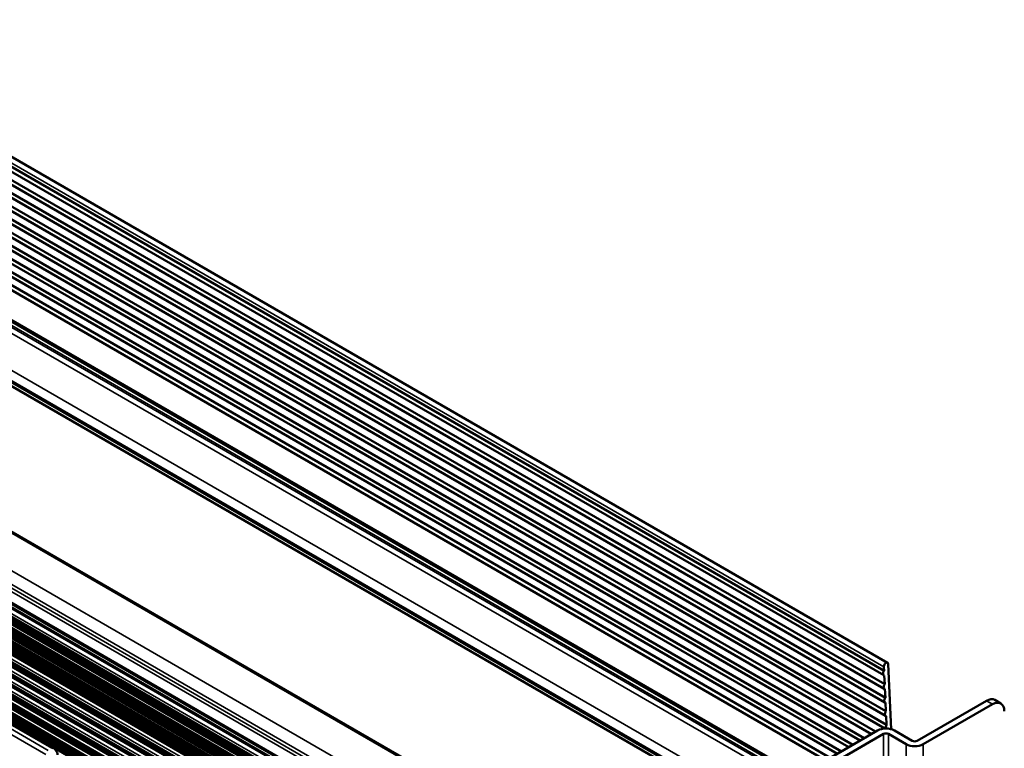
# Model space of a CAD drawing. Header units: millimetres. Extents: x 75 to 4764, y 75 to 3163.
# Tile 197 of 198: x 3333 to 3624, y 2645 to 2861. Entities that reach past the tile are written whole.
import ezdxf

# ---------------------------------------------------------------- set-up
doc = ezdxf.new("R2010")
doc.units = ezdxf.units.MM
doc.header["$LTSCALE"] = 15
doc.layers.add('Visible (ISO)', color=7, linetype='Continuous', lineweight=50)
doc.layers.add('Visible Narrow (ISO)', color=7, linetype='Continuous', lineweight=35)

msp = doc.modelspace()

# ---------------------------------------------------------------- linework, layer by layer
at = {"layer": 'Visible (ISO)'}
for p, q in [((3589.958, 2670.514), (2865.033, 3089.05)), ((3588.807, 2666.803), (2863.881, 3085.339)), ((3588.928, 2668.14), (2864.002, 3086.676)), ((3589.115, 2664.14), (2864.189, 3082.677)), ((3588.993, 2662.803), (2864.067, 3081.339)), ((3589.179, 2658.803), (2864.254, 3077.339)), ((3589.301, 2660.141), (2864.375, 3078.677)), ((3589.488, 2656.141), (2864.562, 3074.677)), ((3589.366, 2654.803), (2864.44, 3073.339)), ((3589.674, 2652.141), (2864.748, 3070.677)), ((3589.125, 2651.05), (2864.626, 3069.34)), ((3585.202, 2649.423), (2864.813, 3065.34)), ((3586.421, 2650.127), (2864.935, 3066.677)), ((3583.051, 2648.18), (2865.121, 3062.677)), ((3581.831, 2647.477), (2864.999, 3061.34)), ((3578.461, 2645.53), (2865.186, 3057.34)), ((3579.68, 2646.234), (2865.307, 3058.677)), ((3575.09, 2643.584), (2865.372, 3053.34)), ((3576.309, 2644.288), (2865.494, 3054.678)), ((3572.938, 2642.342), (2865.68, 3050.678)), ((3571.719, 2641.638), (2865.559, 3049.34)), ((2872.076, 3036.69), (3564.023, 2637.195)), ((2856.846, 3027.403), (3548.365, 2628.155)), ((3547.145, 2627.45), (2857.457, 3025.642)), ((3518.294, 2600.995), (2816.561, 3006.14)), ((3502.646, 2588.978), (2801.331, 2993.882)), ((2801.93, 2992.145), (3502.515, 2587.662)), ((2801.93, 2989.369), (3502.515, 2584.885)), ((2803.651, 2990.939), (3502.515, 2587.45)), ((2802.883, 2986.664), (3502.515, 2582.732)), ((3502.515, 2581.436), (2802.409, 2985.642)), ((2804.123, 2983.074), (3502.515, 2579.857)), ((2804.394, 2983.231), (3502.515, 2580.17)), ((2804.759, 2983.441), (3502.515, 2580.592)), ((3502.515, 2581.222), (2805.206, 2983.814)), ((3502.515, 2577.685), (2802.875, 2981.622)), ((3502.515, 2578.593), (2803.063, 2982.422)), ((2803.487, 2982.707), (3502.515, 2579.122)), ((2803.758, 2982.863), (3502.515, 2579.436)), ((2803.217, 2977.5), (3502.515, 2573.759)), ((2803.333, 2978.441), (3502.515, 2574.767)), ((2803.477, 2978.615), (3502.515, 2575.025)), ((3502.515, 2575.556), (2804.01, 2978.838)), ((2804.181, 2978.932), (3502.515, 2575.737)), ((3341.221, 2669.653), (2804.86, 2979.329)), ((3502.515, 2576.851), (2805.097, 2979.506)), ((2801.796, 2976.043), (3502.515, 2571.482)), ((2802.158, 2972.21), (3502.515, 2567.858)), ((2802.569, 2968.887), (3502.515, 2564.773)), ((2803.184, 2965.675), (3502.515, 2561.915)), ((3502.515, 2559.41), (2804.074, 2962.655)), ((3502.515, 2556.497), (2805.048, 2959.18)), ((3502.515, 2556.031), (2810.789, 2955.4)), ((2982.49, 2853.496), (3343.178, 2645.253)), ((3502.515, 2576.527), (3341.221, 2669.653)), ((3588.928, 2668.14), (3588.873, 2669.329)), ((3590.144, 2670.14), (3591.043, 2650.851)), ((3589.115, 2664.14), (3588.993, 2666.756)), ((3589.301, 2660.141), (3589.179, 2662.756)), ((3589.488, 2656.141), (3589.366, 2658.756)), ((3619.188, 2659.246), (3598.682, 2647.407)), ((3620.956, 2658.226), (3600.45, 2646.387)), ((3623.456, 2658.473), (3621.688, 2659.494)), ((3589.674, 2652.141), (3589.552, 2654.756)), ((3521.254, 2612.502), (3587.015, 2650.469)), ((3588.783, 2649.448), (3523.022, 2611.481)), ((3590.197, 2649.448), (3595.5, 2646.387)), ((3591.964, 2650.469), (3597.268, 2647.407))]:
    msp.add_line(p, q, dxfattribs=at)
for centre, major_axis, start_param, end_param in [((3589.508, 2669.735), (0.45, 0.779), 5.550147, 8.6917397), ((3589.307, 2667.669), (-0.5, -0.866), 4.4914404, 6.6088536), ((3589.493, 2663.669), (-0.5, -0.866), 4.4914404, 6.6088536), ((3589.679, 2659.669), (-0.5, -0.866), 4.4914404, 6.6088536), ((3619.188, 2655.164), (2.5, 4.33), 0, 0.7853982), ((3620.956, 2654.143), (2.5, 4.33), 5.4977871, 7.0685835), ((3589.866, 2655.669), (-0.5, -0.866), 4.4914404, 6.6088536), ((3589.49, 2649.04), (-3.5, 0), 3.9269908, 5.4977871), ((3590.052, 2651.669), (-0.5, -0.866), 4.4914404, 5.7653853), ((3589.49, 2649.04), (1, 0), 0.7853982, 2.3561945), ((3597.975, 2647.815), (3.5, 0), 3.9269908, 5.4977871), ((3597.975, 2647.815), (-1, 0), 0.7853982, 2.3561945)]:
    msp.add_ellipse(centre, major_axis=major_axis, ratio=0.5773503, start_param=start_param, end_param=end_param, dxfattribs=at)
msp.add_open_spline([(3343.178, 2645.253), (3343.367, 2645.143), (3343.543, 2644.999), (3343.85, 2644.671), (3343.985, 2644.485), (3344.199, 2644.099), (3344.282, 2643.897), (3344.373, 2643.552), (3344.398, 2643.408), (3344.406, 2643.265)], degree=3, knots=[0, 0, 0, 0, 0.06937839, 0.06937839, 0.13688088, 0.13688088, 0.20169275, 0.20169275, 0.24721244, 0.24721244, 0.24721244, 0.24721244], dxfattribs=at)
at = {"layer": 'Visible Narrow (ISO)'}
for p, q in [((3588.873, 2669.329), (2863.947, 3087.866)), ((3560.657, 2635.252), (2867.119, 3035.666)), ((3562.154, 2636.116), (2869.624, 3035.948)), ((3562.652, 2636.403), (2870.352, 3036.102)), ((3563.527, 2636.908), (2871.228, 3036.607)), ((3551.126, 2629.749), (2857.534, 3030.194)), ((3547.999, 2627.943), (2857.707, 3026.483)), ((2815.874, 3006.142), (3517.951, 2600.797)), ((2806.289, 3000.546), (3508.312, 2595.232)), ((2803.783, 2997.935), (3504.968, 2593.105)), ((2802.179, 2996.741), (3503.785, 2591.669)), ((2803.056, 2997.249), (3504.303, 2592.384)), ((2802.18, 2992.986), (3502.579, 2588.61)), ((2802.18, 2990.21), (3502.515, 2585.871)), ((2803.401, 2990.915), (3502.515, 2587.28)), ((2802.409, 2986.047), (3502.515, 2581.841)), ((2803.164, 2986.751), (3502.515, 2582.98)), ((2803.281, 2986.88), (3502.515, 2583.177)), ((2803.577, 2987.051), (3502.515, 2583.519)), ((2803.694, 2987.056), (3502.515, 2583.592)), ((2803.871, 2987.159), (3502.515, 2583.797)), ((2803.988, 2987.289), (3502.515, 2583.994)), ((2804.284, 2987.459), (3502.515, 2584.335)), ((2804.401, 2987.465), (3502.515, 2584.408)), ((2804.579, 2987.567), (3502.515, 2584.613)), ((2804.695, 2987.697), (3502.515, 2584.81)), ((2805.001, 2983.559), (3502.515, 2580.849)), ((2803.127, 2982.501), (3502.515, 2578.709)), ((2809.162, 2980.898), (3502.515, 2580.59)), ((2803.087, 2977.495), (3502.515, 2573.68)), ((2803.15, 2977.515), (3502.515, 2573.736)), ((2803.217, 2978.071), (3502.515, 2574.331)), ((2803.571, 2978.684), (3502.515, 2575.147)), ((3502.515, 2575.265), (2803.672, 2978.742)), ((3502.515, 2577.081), (2805.239, 2979.654)), ((3502.515, 2577.352), (2805.338, 2979.867)), ((2802.043, 2976.882), (3502.515, 2572.464)), ((2802.406, 2973.049), (3502.515, 2568.841)), ((2803.45, 2973.662), (3502.515, 2570.056)), ((2803.512, 2973.682), (3502.515, 2570.112)), ((2803.743, 2973.687), (3502.515, 2570.25)), ((2803.868, 2973.76), (3502.515, 2570.395)), ((2804.095, 2974.022), (3502.515, 2570.789)), ((2804.22, 2974.095), (3502.515, 2570.934)), ((2804.45, 2974.1), (3502.515, 2571.072)), ((2804.575, 2974.173), (3502.515, 2571.217)), ((2802.817, 2969.727), (3502.515, 2565.756)), ((2803.861, 2970.339), (3502.515, 2566.971)), ((2803.923, 2970.359), (3502.515, 2567.027)), ((2804.154, 2970.364), (3502.515, 2567.165)), ((2804.279, 2970.437), (3502.515, 2567.31)), ((2804.506, 2970.699), (3502.515, 2567.703)), ((2804.63, 2970.773), (3502.515, 2567.848)), ((2803.431, 2966.514), (3502.515, 2562.898)), ((2804.475, 2967.127), (3502.515, 2564.113)), ((2804.538, 2967.147), (3502.515, 2564.169)), ((2804.769, 2967.152), (3502.515, 2564.307)), ((2804.893, 2967.225), (3502.515, 2564.452)), ((3502.515, 2560.556), (2804.528, 2963.539)), ((3502.515, 2560.576), (2804.588, 2963.525)), ((3502.515, 2560.731), (2804.733, 2963.596)), ((3502.515, 2561.107), (2804.95, 2963.847)), ((3502.515, 2561.253), (2805.075, 2963.92)), ((3502.515, 2561.391), (2805.306, 2963.925)), ((3502.515, 2561.536), (2805.43, 2963.998)), ((3502.515, 2557.643), (2805.502, 2960.064)), ((3502.515, 2557.663), (2805.561, 2960.05)), ((3502.515, 2557.818), (2805.706, 2960.121)), ((3502.515, 2558.195), (2805.923, 2960.372)), ((3502.515, 2558.34), (2806.048, 2960.446)), ((3502.515, 2558.478), (2806.279, 2960.451)), ((3502.515, 2558.623), (2806.404, 2960.524)), ((3502.515, 2559.017), (2806.631, 2960.786)), ((3502.515, 2559.162), (2806.755, 2960.859)), ((3502.515, 2559.301), (2806.987, 2960.864)), ((2810.715, 2955.179), (3502.515, 2555.768)), ((2810.716, 2955.035), (3502.515, 2555.625)), ((2810.719, 2954.365), (3502.515, 2554.956)), ((2810.72, 2954.221), (3502.515, 2554.813)), ((2810.829, 2954.839), (3502.515, 2555.494)), ((2810.83, 2954.695), (3502.515, 2555.351)), ((2810.834, 2954.025), (3502.515, 2554.682)), ((2810.724, 2953.554), (3502.515, 2554.148)), ((2810.724, 2953.411), (3502.515, 2554.005)), ((2810.728, 2952.74), (3502.515, 2553.337)), ((2810.834, 2953.881), (3502.515, 2554.538)), ((2810.838, 2953.21), (3502.515, 2553.87)), ((2810.839, 2953.066), (3502.515, 2553.727)), ((2980.93, 2852.834), (3341.618, 2644.591)), ((2981.99, 2853.446), (3342.678, 2645.203)), ((2980.223, 2851.581), (3340.911, 2643.338)), ((3620.956, 2658.226), (3619.188, 2659.246)), ((3588.783, 2649.448), (3588.783, 2495.332)), ((3590.197, 2649.448), (3590.197, 2495.332)), ((3595.5, 2646.387), (3595.5, 2492.27)), ((3600.45, 2646.387), (3600.45, 2492.27))]:
    msp.add_line(p, q, dxfattribs=at)
msp.add_ellipse((3342.678, 2644.387), major_axis=(0.5, 0.866), ratio=0.5773503, start_param=6.2831826, end_param=7.0685835, dxfattribs=at)

doc.saveas('drawing.dxf')
